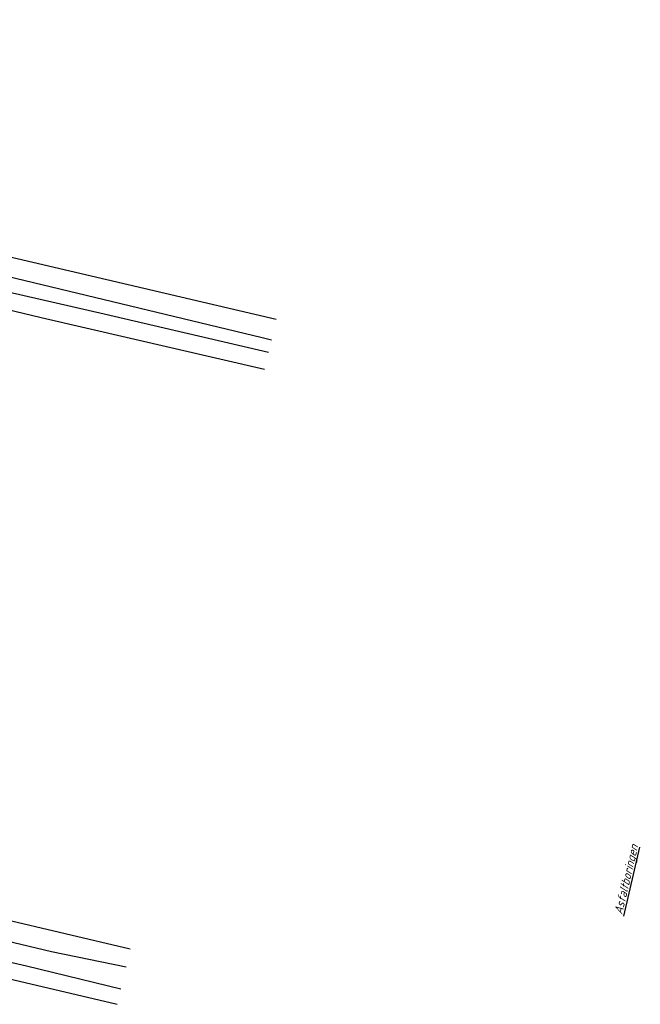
# Model space of a CAD drawing. Header units: metres. Extents: x 116958 to 118326, y 475500 to 477904.
# Tile 43 of 256: x 117754 to 117804, y 475895 to 475975. Entities that reach past the tile are written whole.
import ezdxf

# ---------------------------------------------------------------- set-up
doc = ezdxf.new("R2010")
doc.units = ezdxf.units.M
doc.header["$LTSCALE"] = 0.2
for name, color, linetype in [('B-WE-GW-WATERGANG_INSTEEK-G', 252, 'Continuous'), ('B-WE-GW-WATERGANG_WATERLIJN-G', 252, 'Continuous'), ('X-XX-AL-LEGENDA', 2, 'Continuous')]:
    doc.layers.add(name, color=color, linetype=linetype)
doc.styles.add('standaard', font='isocp.shx')

msp = doc.modelspace()

# ---------------------------------------------------------------- linework, layer by layer
at = {"layer": 'B-WE-GW-WATERGANG_INSTEEK-G', "flags": 128}
for points in [[(117548.766, 476000), (117548.767, 475999.805), (117548.769, 475999.62), (117549.246, 475999.033), (117550.609, 475998.37), (117555.209, 475997.375), (117581.322, 475991.501), (117622.628, 475982.067), (117674.386, 475970.143), (117709.074, 475962.084), (117755.414, 475950.969), (117773.488, 475946.785)], [(117774.421, 475950.808), (117717.087, 475964.234), (117681.977, 475972.551), (117645.054, 475981.103), (117614.413, 475988.341), (117584.018, 475995.368)], [(117762.608, 475899.857), (117741.561, 475904.812), (117678.235, 475919.63), (117639.674, 475928.449), (117600.516, 475938.262), (117581.697, 475942.322), (117563.912, 475946.067), (117559.684, 475947.003)], [(117569.827, 475939.881), (117618.6, 475928.499), (117648.616, 475921.657), (117698.154, 475910.182), (117725.689, 475903.841), (117761.574, 475895.394)]]:
    msp.add_lwpolyline(points, dxfattribs=at)
at = {"layer": 'B-WE-GW-WATERGANG_WATERLIJN-G', "flags": 128}
for points in [[(117773.8, 475948.133), (117760.521, 475951.237), (117738.493, 475956.281), (117706.466, 475963.832), (117672.94, 475971.788), (117635.824, 475980.413), (117607.956, 475987.053), (117570.686, 475995.661), (117565.289, 475996.701), (117552.294, 475999.805), (117551.647, 476000)], [(117557.592, 476000), (117579.332, 475994.955), (117583.172, 475993.819), (117589.323, 475992.682), (117595.911, 475990.923), (117603.227, 475989.242), (117607.637, 475988.325), (117625.022, 475983.947), (117659.794, 475976.035), (117681.938, 475970.895), (117744.809, 475956.177), (117773.293, 475949.327), (117774.038, 475949.157)], [(117719.946, 475908.339), (117756.263, 475899.655), (117762.279, 475898.438)], [(117761.856, 475896.613), (117754.228, 475898.493), (117725.357, 475905.142)]]:
    msp.add_lwpolyline(points, dxfattribs=at)

# ---------------------------------------------------------------- texts
at = {"layer": 'X-XX-AL-LEGENDA', "color": 3, "style": 'standaard', "oblique": 20}
msp.add_text('%%UAsfaltboringen', height=0.7, rotation=76.92186, dxfattribs=at).set_placement((117802.397, 475902.611))

doc.saveas('drawing.dxf')
